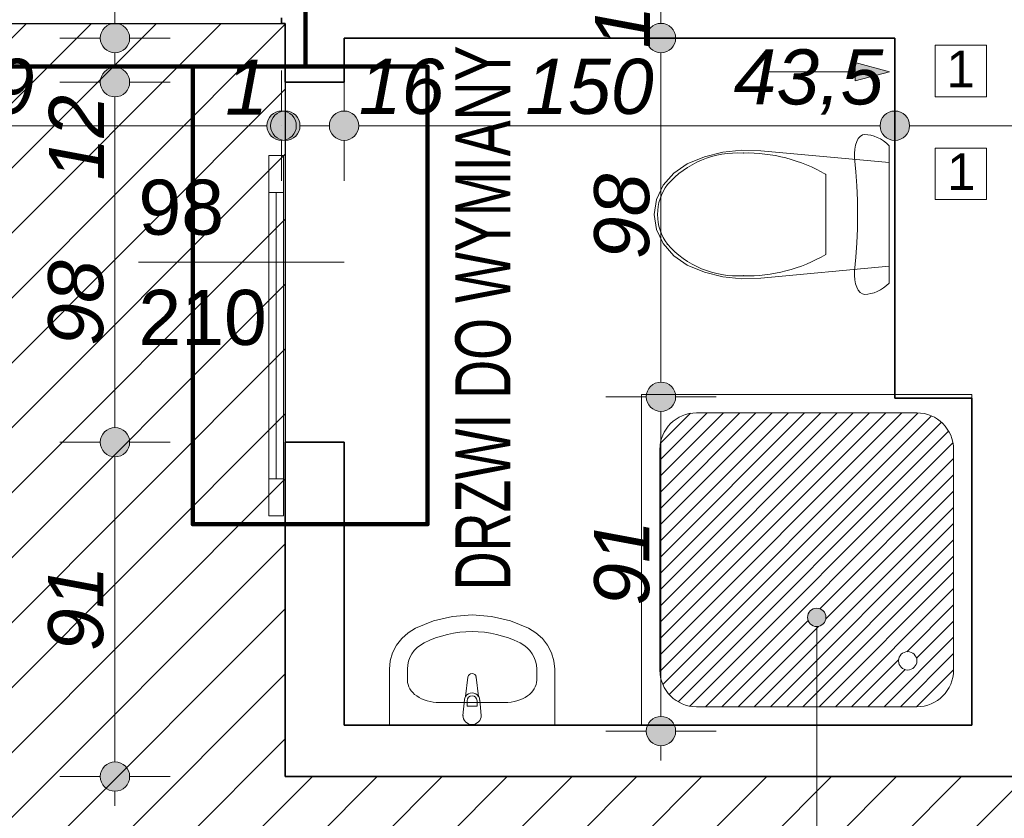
# Model space of a CAD drawing. Header units: millimetres. Extents: x -50073 to 84772, y -78870 to -35317.
# Tile 43 of 125: x 3861 to 6543, y -58824 to -56651. Entities that reach past the tile are written whole.
import ezdxf

# ---------------------------------------------------------------- set-up
doc = ezdxf.new("R2010")
doc.units = ezdxf.units.MM
doc.header["$MEASUREMENT"] = 0
for name, color, linetype, lineweight in [('0_Nr_pióra__3', 7, 'Continuous', 20), ('_podkład_Nr_pióra__1', 7, 'Continuous', 0), ('Drzwi ArchiCAD_Nr_pióra__1', 7, 'Continuous', 0), ('Instalacje - Went_Klim_Nr_pióra__42', 150, 'Continuous', 13), ('Konstrukcja - Ściany zew_Nr_pióra__6', 7, 'Continuous', 35), ('Wnetrze - Sanitariaty_Nr_pióra__22', 8, 'Continuous', 13), ('Wymiarowanie - Ogólne_Nr_pióra__82', 114, 'Continuous', 13), ('Znaczniki drzwi ArchiCADa_Nr_pióra__1', 7, 'Continuous', 0), ('Znaczniki drzwi ArchiCADa_Nr_pióra__7', 7, 'Continuous', 70)]:
    doc.layers.add(name, color=color, linetype=linetype, lineweight=lineweight)
doc.layers.add('_podkład', color=7, linetype='Continuous')
doc.layers.add('Wymiarowanie - Ogólne', color=7, linetype='Continuous')
doc.layers.add('Wnętrze - Umeblowanie_Nr_pióra__234', color=7, linetype='Continuous', lineweight=0, true_color=0x9f9f9f)
doc.styles.add('GENERATED_STYLE_1', font='txt')
doc.styles.add('GENERATED_STYLE_3', font='txt')
doc.styles.add('GENERATED_STYLE_4', font='txt')
doc.dimstyles.new('GENERATED_STYLE__1', dxfattribs={"dimtxt": 150, "dimasz": 152, "dimexe": 0.18, "dimexo": 0, "dimgap": 0.09, "dimtad": 1, "dimlfac": 0.1, "dimzin": 0, "dimdsep": 46, "dimtxsty": 'GENERATED_STYLE_3', "dimblk": 'ARROWHEAD_11', "dimblk1": 'ARROWHEAD_11', "dimblk2": 'ARROWHEAD_11', "dimcen": 0.09, "dimclrd": 114, "dimclre": 114, "dimclrt": 114, "dimazin": 0, "dimtfac": 1, "dimtdec": 4, "dimtmove": 0, "dimatfit": 3, "dimfxl": 1, "dimtolj": 1, "dimtzin": 0, "dimarcsym": 0})
doc.dimstyles.new('GENERATED_STYLE__2', dxfattribs={"dimtxt": 150, "dimasz": 152, "dimexe": 0.18, "dimexo": 0, "dimgap": 0.09, "dimtad": 1, "dimtih": 1, "dimtoh": 1, "dimlfac": 0.1, "dimzin": 0, "dimdsep": 46, "dimtxsty": 'GENERATED_STYLE_3', "dimblk": 'ARROWHEAD_11', "dimblk1": 'ARROWHEAD_11', "dimblk2": 'ARROWHEAD_11', "dimcen": 0.09, "dimclrd": 114, "dimclre": 114, "dimclrt": 114, "dimazin": 0, "dimtfac": 1, "dimtdec": 4, "dimtmove": 0, "dimatfit": 3, "dimfxl": 1, "dimtolj": 1, "dimtzin": 0, "dimarcsym": 0})
doc.dimstyles.new('GENERATED_STYLE__3', dxfattribs={"dimtxt": 150, "dimasz": 152, "dimexe": 0.18, "dimexo": 0, "dimgap": 0.09, "dimtad": 1, "dimlfac": 0.1, "dimzin": 0, "dimdsep": 46, "dimtxsty": 'GENERATED_STYLE_3', "dimblk": 'ARROWHEAD_11', "dimblk1": 'ARROWHEAD_11', "dimblk2": 'ARROWHEAD_11', "dimcen": 0.09, "dimclrd": 114, "dimclre": 114, "dimclrt": 114, "dimazin": 0, "dimtfac": 1, "dimtdec": 4, "dimtmove": 2, "dimatfit": 3, "dimfxl": 1, "dimtolj": 1, "dimtzin": 0, "dimarcsym": 0})

# ---------------------------------------------------------------- blocks, each defined once
blk = doc.blocks.new('*D151')
at = {"layer": 'Wymiarowanie - Ogólne_Nr_pióra__82', "linetype": 'Continuous'}
for points in [[(-2271.8, -37650.7), (-2274.8, -37635.4), (-2283.5, -37622.4), (-2296.5, -37613.7), (-2311.8, -37610.7), (-2327.1, -37613.7), (-2340.1, -37622.4), (-2348.7, -37635.4), (-2351.8, -37650.7), (-2348.7, -37666), (-2340.1, -37679), (-2327.1, -37687.6), (-2311.8, -37690.7), (-2296.5, -37687.6), (-2283.5, -37679), (-2274.8, -37666)], [(-2271.8, -57097.7), (-2274.8, -57082.4), (-2283.5, -57069.4), (-2296.5, -57060.7), (-2311.8, -57057.7), (-2327.1, -57060.7), (-2340.1, -57069.4), (-2348.7, -57082.4), (-2351.8, -57097.7), (-2348.7, -57113), (-2340.1, -57125.9), (-2327.1, -57134.6), (-2311.8, -57137.7), (-2296.5, -57134.6), (-2283.5, -57125.9), (-2274.8, -57113)]]:
    blk.add_hatch(color=256, dxfattribs=at).paths.add_polyline_path(points)
for p, q in [((-2311.8, -37610.7), (-2311.8, -37570.7)), ((-2351.8, -37650.7), (-2461.8, -37650.7)), ((-2161.8, -37650.7), (-2271.8, -37650.7)), ((-2311.8, -57057.7), (-2311.8, -37690.7)), ((-2351.8, -57097.7), (-2461.8, -57097.7)), ((-2161.8, -57097.7), (-2271.8, -57097.7)), ((-2311.8, -57177.7), (-2311.8, -57137.7))]:
    blk.add_line(p, q, dxfattribs=at)
for centre in [(-2311.8, -37650.7), (-2311.8, -57097.7)]:
    blk.add_circle(centre, 40, dxfattribs=at)
at = {"layer": 'Wymiarowanie - Ogólne_Nr_pióra__82', "insert": (-2341.8, -47716.3), "char_height": 150, "attachment_point": 7, "rotation": 90, "style": 'GENERATED_STYLE_3'}
blk.add_mtext('\\A1;{\\fArial|b0|i1|c238|p38;1\xa0944,7}', dxfattribs=at)
blk = doc.blocks.new('ARROWHEAD_11')
at = {"color": 0, "linetype": 'Continuous', "lineweight": 0}
blk.add_line((0, 0), (-1, 0), dxfattribs=at)
at = {"color": 0, "linetype": 'Continuous', "lineweight": 0, "const_width": 0.25, "flags": 128}
blk.add_lwpolyline([(-0.125, 0, 1), (0.125, 0, 1)], format="xyb", close=True, dxfattribs=at)
blk = doc.blocks.new('*D290')
at = {"layer": 'Wymiarowanie - Ogólne_Nr_pióra__82', "linetype": 'Continuous'}
for points in [[(2964.6, -59854.8), (2961.6, -59839.5), (2952.9, -59826.5), (2939.9, -59817.9), (2924.6, -59814.8), (2909.3, -59817.9), (2896.3, -59826.5), (2887.6, -59839.5), (2884.6, -59854.8), (2887.6, -59870.1), (2896.3, -59883.1), (2909.3, -59891.8), (2924.6, -59894.8), (2939.9, -59891.8), (2952.9, -59883.1), (2961.6, -59870.1)], [(4624.6, -59854.8), (4621.6, -59839.5), (4612.9, -59826.5), (4599.9, -59817.9), (4584.6, -59814.8), (4569.3, -59817.9), (4556.3, -59826.5), (4547.7, -59839.5), (4544.6, -59854.8), (4547.7, -59870.1), (4556.3, -59883.1), (4569.3, -59891.8), (4584.6, -59894.8), (4599.9, -59891.8), (4612.9, -59883.1), (4621.6, -59870.1)]]:
    blk.add_hatch(color=256, dxfattribs=at).paths.add_polyline_path(points)
for p, q in [((4584.6, -59814.8), (4584.6, -59704.8)), ((2964.6, -59854.8), (4544.6, -59854.8)), ((4584.6, -60004.8), (4584.6, -59894.8))]:
    blk.add_line(p, q, dxfattribs=at)
blk.add_circle((4584.6, -59854.8), 40, dxfattribs=at)
at = {"layer": 'Wymiarowanie - Ogólne_Nr_pióra__82', "insert": (3583.9, -59824.8), "char_height": 150, "attachment_point": 7, "style": 'GENERATED_STYLE_3'}
blk.add_mtext('\\A1;{\\fArial|b0|i1|c238|p38;166}', dxfattribs=at)
blk = doc.blocks.new('*D291')
at = {"layer": 'Wymiarowanie - Ogólne_Nr_pióra__82', "linetype": 'Continuous'}
for points in [[(4624.6, -59854.8), (4621.6, -59839.5), (4612.9, -59826.5), (4599.9, -59817.9), (4584.6, -59814.8), (4569.3, -59817.9), (4556.3, -59826.5), (4547.7, -59839.5), (4544.6, -59854.8), (4547.7, -59870.1), (4556.3, -59883.1), (4569.3, -59891.8), (4584.6, -59894.8), (4599.9, -59891.8), (4612.9, -59883.1), (4621.6, -59870.1)], [(8465.6, -59854.8), (8462.6, -59839.5), (8453.9, -59826.5), (8440.9, -59817.9), (8425.6, -59814.8), (8410.3, -59817.9), (8397.3, -59826.5), (8388.7, -59839.5), (8385.6, -59854.8), (8388.7, -59870.1), (8397.3, -59883.1), (8410.3, -59891.8), (8425.6, -59894.8), (8440.9, -59891.8), (8453.9, -59883.1), (8462.6, -59870.1)]]:
    blk.add_hatch(color=256, dxfattribs=at).paths.add_polyline_path(points)
for p, q in [((8425.6, -59814.8), (8425.6, -59704.8)), ((4624.6, -59854.8), (8385.6, -59854.8)), ((8425.6, -60004.8), (8425.6, -59894.8))]:
    blk.add_line(p, q, dxfattribs=at)
blk.add_circle((8425.6, -59854.8), 40, dxfattribs=at)
at = {"layer": 'Wymiarowanie - Ogólne_Nr_pióra__82', "insert": (6334.4, -59824.8), "char_height": 150, "attachment_point": 7, "style": 'GENERATED_STYLE_3'}
blk.add_mtext('\\A1;{\\fArial|b0|i1|c238|p38;384}', dxfattribs=at)
blk = doc.blocks.new('*D418')
at = {"layer": 'Wymiarowanie - Ogólne_Nr_pióra__82', "linetype": 'Continuous'}
for points in [[(3024.6, -56939.2), (3021.6, -56923.9), (3012.9, -56910.9), (2999.9, -56902.2), (2984.6, -56899.2), (2969.3, -56902.2), (2956.3, -56910.9), (2947.6, -56923.9), (2944.6, -56939.2), (2947.6, -56954.5), (2956.3, -56967.5), (2969.3, -56976.1), (2984.6, -56979.2), (2999.9, -56976.1), (3012.9, -56967.5), (3021.6, -56954.5)], [(4614.6, -56939.2), (4611.6, -56923.9), (4602.9, -56910.9), (4589.9, -56902.2), (4574.6, -56899.2), (4559.3, -56902.2), (4546.3, -56910.9), (4537.6, -56923.9), (4534.6, -56939.2), (4537.6, -56954.5), (4546.3, -56967.5), (4559.3, -56976.1), (4574.6, -56979.2), (4589.9, -56976.1), (4602.9, -56967.5), (4611.6, -56954.5)], [(4624.6, -56939.2), (4621.6, -56923.9), (4612.9, -56910.9), (4599.9, -56902.2), (4584.6, -56899.2), (4569.3, -56902.2), (4556.3, -56910.9), (4547.7, -56923.9), (4544.6, -56939.2), (4547.7, -56954.5), (4556.3, -56967.5), (4569.3, -56976.1), (4584.6, -56979.2), (4599.9, -56976.1), (4612.9, -56967.5), (4621.6, -56954.5)]]:
    blk.add_hatch(color=256, dxfattribs=at).paths.add_polyline_path(points)
for p, q in [((4574.6, -56899.2), (4574.6, -56789.2)), ((3024.6, -56939.2), (4534.6, -56939.2)), ((4574.6, -57089.2), (4574.6, -56979.2))]:
    blk.add_line(p, q, dxfattribs=at)
blk.add_circle((4574.6, -56939.2), 40, dxfattribs=at)
at = {"layer": 'Wymiarowanie - Ogólne_Nr_pióra__82', "char_height": 150, "attachment_point": 7, "style": 'GENERATED_STYLE_3'}
for s, insert in [('\\A1;{\\fArial|b0|i1|c238|p38;159}', (3551.9, -56909.2)), ('\\A1;{\\fArial|b0|i1|c238|p38;1}', (4420.8, -56909.2))]:
    blk.add_mtext(s, dxfattribs=dict(at, insert=insert))
blk = doc.blocks.new('*D419')
at = {"layer": 'Wymiarowanie - Ogólne_Nr_pióra__82', "linetype": 'Continuous'}
for points in [[(4614.6, -56939.2), (4611.6, -56923.9), (4602.9, -56910.9), (4589.9, -56902.2), (4574.6, -56899.2), (4559.3, -56902.2), (4546.3, -56910.9), (4537.6, -56923.9), (4534.6, -56939.2), (4537.6, -56954.5), (4546.3, -56967.5), (4559.3, -56976.1), (4574.6, -56979.2), (4589.9, -56976.1), (4602.9, -56967.5), (4611.6, -56954.5)], [(4624.6, -56939.2), (4621.6, -56923.9), (4612.9, -56910.9), (4599.9, -56902.2), (4584.6, -56899.2), (4569.3, -56902.2), (4556.3, -56910.9), (4547.7, -56923.9), (4544.6, -56939.2), (4547.7, -56954.5), (4556.3, -56967.5), (4569.3, -56976.1), (4584.6, -56979.2), (4599.9, -56976.1), (4612.9, -56967.5), (4621.6, -56954.5)]]:
    blk.add_hatch(color=256, dxfattribs=at).paths.add_polyline_path(points)
for p, q in [((4574.6, -56899.2), (4574.6, -56789.2)), ((4584.6, -56899.2), (4584.6, -56789.2)), ((4574.6, -56939.2), (4574.6, -56939.2)), ((4574.6, -57089.2), (4574.6, -56979.2)), ((4584.6, -57089.2), (4584.6, -56979.2))]:
    blk.add_line(p, q, dxfattribs=at)
for centre in [(4574.6, -56939.2), (4584.6, -56939.2)]:
    blk.add_circle(centre, 40, dxfattribs=at)
blk = doc.blocks.new('*D420')
at = {"layer": 'Wymiarowanie - Ogólne_Nr_pióra__82', "linetype": 'Continuous'}
for points in [[(4614.6, -56939.2), (4611.6, -56923.9), (4602.9, -56910.9), (4589.9, -56902.2), (4574.6, -56899.2), (4559.3, -56902.2), (4546.3, -56910.9), (4537.6, -56923.9), (4534.6, -56939.2), (4537.6, -56954.5), (4546.3, -56967.5), (4559.3, -56976.1), (4574.6, -56979.2), (4589.9, -56976.1), (4602.9, -56967.5), (4611.6, -56954.5)], [(4624.6, -56939.2), (4621.6, -56923.9), (4612.9, -56910.9), (4599.9, -56902.2), (4584.6, -56899.2), (4569.3, -56902.2), (4556.3, -56910.9), (4547.7, -56923.9), (4544.6, -56939.2), (4547.7, -56954.5), (4556.3, -56967.5), (4569.3, -56976.1), (4584.6, -56979.2), (4599.9, -56976.1), (4612.9, -56967.5), (4621.6, -56954.5)], [(4784.6, -56939.2), (4781.6, -56923.9), (4772.9, -56910.9), (4759.9, -56902.2), (4744.6, -56899.2), (4729.3, -56902.2), (4716.3, -56910.9), (4707.7, -56923.9), (4704.6, -56939.2), (4707.7, -56954.5), (4716.3, -56967.5), (4729.3, -56976.1), (4744.6, -56979.2), (4759.9, -56976.1), (4772.9, -56967.5), (4781.6, -56954.5)]]:
    blk.add_hatch(color=256, dxfattribs=at).paths.add_polyline_path(points)
for p, q in [((4744.6, -56899.2), (4744.6, -56789.2)), ((4624.6, -56939.2), (4704.6, -56939.2)), ((4744.6, -57089.2), (4744.6, -56979.2))]:
    blk.add_line(p, q, dxfattribs=at)
blk.add_circle((4744.6, -56939.2), 40, dxfattribs=at)
blk = doc.blocks.new('*D421')
at = {"layer": 'Wymiarowanie - Ogólne_Nr_pióra__82', "linetype": 'Continuous'}
for points in [[(4784.6, -56939.2), (4781.6, -56923.9), (4772.9, -56910.9), (4759.9, -56902.2), (4744.6, -56899.2), (4729.3, -56902.2), (4716.3, -56910.9), (4707.7, -56923.9), (4704.6, -56939.2), (4707.7, -56954.5), (4716.3, -56967.5), (4729.3, -56976.1), (4744.6, -56979.2), (4759.9, -56976.1), (4772.9, -56967.5), (4781.6, -56954.5)], [(6284.6, -56939.2), (6281.6, -56923.9), (6272.9, -56910.9), (6259.9, -56902.2), (6244.6, -56899.2), (6229.3, -56902.2), (6216.3, -56910.9), (6207.6, -56923.9), (6204.6, -56939.2), (6207.6, -56954.5), (6216.3, -56967.5), (6229.3, -56976.1), (6244.6, -56979.2), (6259.9, -56976.1), (6272.9, -56967.5), (6281.6, -56954.5)]]:
    blk.add_hatch(color=256, dxfattribs=at).paths.add_polyline_path(points)
for p, q in [((6244.6, -56899.2), (6244.6, -56789.2)), ((4784.6, -56939.2), (6204.6, -56939.2)), ((6244.6, -57089.2), (6244.6, -56979.2))]:
    blk.add_line(p, q, dxfattribs=at)
blk.add_circle((6244.6, -56939.2), 40, dxfattribs=at)
at = {"layer": 'Wymiarowanie - Ogólne_Nr_pióra__82', "char_height": 150, "attachment_point": 7, "style": 'GENERATED_STYLE_3'}
for s, insert in [('\\A1;{\\fArial|b0|i1|c238|p38;16}', (4784.6, -56909.2)), ('\\A1;{\\fArial|b0|i1|c238|p38;150}', (5238.2, -56909.2)), ('\\A1;{\\fArial|b0|i1|c238|p38;43,5}', (5805.5, -56909.2))]:
    blk.add_mtext(s, dxfattribs=dict(at, insert=insert))
blk = doc.blocks.new('*D422')
at = {"layer": 'Wymiarowanie - Ogólne_Nr_pióra__82', "linetype": 'Continuous'}
for points in [[(6284.6, -56939.2), (6281.6, -56923.9), (6272.9, -56910.9), (6259.9, -56902.2), (6244.6, -56899.2), (6229.3, -56902.2), (6216.3, -56910.9), (6207.6, -56923.9), (6204.6, -56939.2), (6207.6, -56954.5), (6216.3, -56967.5), (6229.3, -56976.1), (6244.6, -56979.2), (6259.9, -56976.1), (6272.9, -56967.5), (6281.6, -56954.5)], [(6719.6, -56939.2), (6716.6, -56923.9), (6707.9, -56910.9), (6694.9, -56902.2), (6679.6, -56899.2), (6664.3, -56902.2), (6651.3, -56910.9), (6642.6, -56923.9), (6639.6, -56939.2), (6642.6, -56954.5), (6651.3, -56967.5), (6664.3, -56976.1), (6679.6, -56979.2), (6694.9, -56976.1), (6707.9, -56967.5), (6716.6, -56954.5)]]:
    blk.add_hatch(color=256, dxfattribs=at).paths.add_polyline_path(points)
for p, q in [((6679.6, -56899.2), (6679.6, -56789.2)), ((6284.6, -56939.2), (6639.6, -56939.2)), ((6679.6, -57089.2), (6679.6, -56979.2))]:
    blk.add_line(p, q, dxfattribs=at)
blk.add_circle((6679.6, -56939.2), 40, dxfattribs=at)
blk = doc.blocks.new('*D497')
at = {"layer": 'Wymiarowanie - Ogólne_Nr_pióra__82', "linetype": 'Continuous'}
for points in [[(4160.7, -57800.7), (4157.6, -57785.4), (4148.9, -57772.4), (4136, -57763.7), (4120.7, -57760.7), (4105.4, -57763.7), (4092.4, -57772.4), (4083.7, -57785.4), (4080.7, -57800.7), (4083.7, -57816), (4092.4, -57829), (4105.4, -57837.6), (4120.7, -57840.7), (4136, -57837.6), (4148.9, -57829), (4157.6, -57816)], [(4160.7, -58710.7), (4157.6, -58695.4), (4148.9, -58682.4), (4136, -58673.7), (4120.7, -58670.7), (4105.4, -58673.7), (4092.4, -58682.4), (4083.7, -58695.4), (4080.7, -58710.7), (4083.7, -58726), (4092.4, -58739), (4105.4, -58747.6), (4120.7, -58750.7), (4136, -58747.6), (4148.9, -58739), (4157.6, -58726)]]:
    blk.add_hatch(color=256, dxfattribs=at).paths.add_polyline_path(points)
for p, q in [((4080.7, -57800.7), (3970.7, -57800.7)), ((4270.7, -57800.7), (4160.7, -57800.7)), ((4120.7, -58670.7), (4120.7, -57840.7)), ((4080.7, -58710.7), (3970.7, -58710.7)), ((4270.7, -58710.7), (4160.7, -58710.7)), ((4120.7, -58790.7), (4120.7, -58750.7))]:
    blk.add_line(p, q, dxfattribs=at)
for centre in [(4120.7, -57800.7), (4120.7, -58710.7)]:
    blk.add_circle(centre, 40, dxfattribs=at)
at = {"layer": 'Wymiarowanie - Ogólne_Nr_pióra__82', "insert": (4090.7, -58369.5), "char_height": 150, "attachment_point": 7, "rotation": 90, "style": 'GENERATED_STYLE_3'}
blk.add_mtext('\\A1;{\\fArial|b0|i1|c238|p38;91}', dxfattribs=at)
blk = doc.blocks.new('*D498')
at = {"layer": 'Wymiarowanie - Ogólne_Nr_pióra__82', "linetype": 'Continuous'}
for points in [[(4160.7, -56820.7), (4157.6, -56805.4), (4148.9, -56792.4), (4136, -56783.7), (4120.7, -56780.7), (4105.4, -56783.7), (4092.4, -56792.4), (4083.7, -56805.4), (4080.7, -56820.7), (4083.7, -56836), (4092.4, -56849), (4105.4, -56857.6), (4120.7, -56860.7), (4136, -56857.6), (4148.9, -56849), (4157.6, -56836)], [(4160.7, -57800.7), (4157.6, -57785.4), (4148.9, -57772.4), (4136, -57763.7), (4120.7, -57760.7), (4105.4, -57763.7), (4092.4, -57772.4), (4083.7, -57785.4), (4080.7, -57800.7), (4083.7, -57816), (4092.4, -57829), (4105.4, -57837.6), (4120.7, -57840.7), (4136, -57837.6), (4148.9, -57829), (4157.6, -57816)]]:
    blk.add_hatch(color=256, dxfattribs=at).paths.add_polyline_path(points)
for p, q in [((4080.7, -56820.7), (3970.7, -56820.7)), ((4270.7, -56820.7), (4160.7, -56820.7)), ((4120.7, -57760.7), (4120.7, -56860.7)), ((4080.7, -57800.7), (3970.7, -57800.7)), ((4270.7, -57800.7), (4160.7, -57800.7))]:
    blk.add_line(p, q, dxfattribs=at)
for centre in [(4120.7, -56820.7), (4120.7, -57800.7)]:
    blk.add_circle(centre, 40, dxfattribs=at)
at = {"layer": 'Wymiarowanie - Ogólne_Nr_pióra__82', "char_height": 150, "attachment_point": 7, "rotation": 90, "style": 'GENERATED_STYLE_3'}
for s, insert in [('\\A1;{\\fArial|b0|i1|c238|p38;12}', (4090.7, -57088.3)), ('\\A1;{\\fArial|b0|i1|c238|p38;98}', (4090.7, -57538.3))]:
    blk.add_mtext(s, dxfattribs=dict(at, insert=insert))
blk = doc.blocks.new('*D499')
at = {"layer": 'Wymiarowanie - Ogólne_Nr_pióra__82', "linetype": 'Continuous'}
for points in [[(4160.7, -56700.6), (4157.6, -56685.3), (4148.9, -56672.4), (4136, -56663.7), (4120.7, -56660.6), (4105.4, -56663.7), (4092.4, -56672.4), (4083.7, -56685.3), (4080.7, -56700.6), (4083.7, -56715.9), (4092.4, -56728.9), (4105.4, -56737.6), (4120.7, -56740.6), (4136, -56737.6), (4148.9, -56728.9), (4157.6, -56715.9)], [(4160.7, -56820.7), (4157.6, -56805.4), (4148.9, -56792.4), (4136, -56783.7), (4120.7, -56780.7), (4105.4, -56783.7), (4092.4, -56792.4), (4083.7, -56805.4), (4080.7, -56820.7), (4083.7, -56836), (4092.4, -56849), (4105.4, -56857.6), (4120.7, -56860.7), (4136, -56857.6), (4148.9, -56849), (4157.6, -56836)]]:
    blk.add_hatch(color=256, dxfattribs=at).paths.add_polyline_path(points)
for p, q in [((4120.7, -56660.6), (4120.7, -56620.6)), ((4080.7, -56700.6), (3970.7, -56700.6)), ((4270.7, -56700.6), (4160.7, -56700.6)), ((4120.7, -56780.7), (4120.7, -56740.6)), ((4080.7, -56820.7), (3970.7, -56820.7)), ((4270.7, -56820.7), (4160.7, -56820.7))]:
    blk.add_line(p, q, dxfattribs=at)
for centre in [(4120.7, -56700.6), (4120.7, -56820.7)]:
    blk.add_circle(centre, 40, dxfattribs=at)
blk = doc.blocks.new('*D521')
at = {"layer": 'Wymiarowanie - Ogólne_Nr_pióra__82', "linetype": 'Continuous'}
for points in [[(5647.7, -57676.9), (5644.7, -57661.6), (5636, -57648.6), (5623, -57640), (5607.7, -57636.9), (5592.4, -57640), (5579.4, -57648.6), (5570.8, -57661.6), (5567.7, -57676.9), (5570.8, -57692.2), (5579.4, -57705.2), (5592.4, -57713.9), (5607.7, -57716.9), (5623, -57713.9), (5636, -57705.2), (5644.7, -57692.2)], [(5647.7, -58586.9), (5644.7, -58571.6), (5636, -58558.6), (5623, -58550), (5607.7, -58546.9), (5592.4, -58550), (5579.4, -58558.6), (5570.8, -58571.6), (5567.7, -58586.9), (5570.8, -58602.2), (5579.4, -58615.2), (5592.4, -58623.9), (5607.7, -58626.9), (5623, -58623.9), (5636, -58615.2), (5644.7, -58602.2)]]:
    blk.add_hatch(color=256, dxfattribs=at).paths.add_polyline_path(points)
for p, q in [((5567.7, -57676.9), (5457.7, -57676.9)), ((5757.7, -57676.9), (5647.7, -57676.9)), ((5607.7, -58546.9), (5607.7, -57716.9)), ((5567.7, -58586.9), (5457.7, -58586.9)), ((5757.7, -58586.9), (5647.7, -58586.9)), ((5607.7, -58666.9), (5607.7, -58626.9))]:
    blk.add_line(p, q, dxfattribs=at)
for centre in [(5607.7, -57676.9), (5607.7, -58586.9)]:
    blk.add_circle(centre, 40, dxfattribs=at)
at = {"layer": 'Wymiarowanie - Ogólne_Nr_pióra__82', "insert": (5577.7, -58245.8), "char_height": 150, "attachment_point": 7, "rotation": 90, "style": 'GENERATED_STYLE_3'}
blk.add_mtext('\\A1;{\\fArial|b0|i1|c238|p38;91}', dxfattribs=at)
blk = doc.blocks.new('*D522')
at = {"layer": 'Wymiarowanie - Ogólne_Nr_pióra__82', "linetype": 'Continuous'}
for points in [[(5647.7, -56700.6), (5644.7, -56685.3), (5636, -56672.4), (5623, -56663.7), (5607.7, -56660.6), (5592.4, -56663.7), (5579.4, -56672.4), (5570.8, -56685.3), (5567.7, -56700.6), (5570.8, -56715.9), (5579.4, -56728.9), (5592.4, -56737.6), (5607.7, -56740.6), (5623, -56737.6), (5636, -56728.9), (5644.7, -56715.9)], [(5647.7, -57676.9), (5644.7, -57661.6), (5636, -57648.6), (5623, -57640), (5607.7, -57636.9), (5592.4, -57640), (5579.4, -57648.6), (5570.8, -57661.6), (5567.7, -57676.9), (5570.8, -57692.2), (5579.4, -57705.2), (5592.4, -57713.9), (5607.7, -57716.9), (5623, -57713.9), (5636, -57705.2), (5644.7, -57692.2)]]:
    blk.add_hatch(color=256, dxfattribs=at).paths.add_polyline_path(points)
for p, q in [((5567.7, -56700.6), (5457.7, -56700.6)), ((5757.7, -56700.6), (5647.7, -56700.6)), ((5607.7, -57636.9), (5607.7, -56740.6)), ((5567.7, -57676.9), (5457.7, -57676.9)), ((5757.7, -57676.9), (5647.7, -57676.9))]:
    blk.add_line(p, q, dxfattribs=at)
for centre in [(5607.7, -56700.6), (5607.7, -57676.9)]:
    blk.add_circle(centre, 40, dxfattribs=at)
at = {"layer": 'Wymiarowanie - Ogólne_Nr_pióra__82', "char_height": 150, "attachment_point": 7, "rotation": 90, "style": 'GENERATED_STYLE_3'}
for s, insert in [('\\A1;{\\fArial|b0|i1|c238|p38;17}', (5577.7, -56729)), ('\\A1;{\\fArial|b0|i1|c238|p38;98}', (5577.7, -57302.6))]:
    blk.add_mtext(s, dxfattribs=dict(at, insert=insert))
blk = doc.blocks.new('*D523')
at = {"layer": 'Wymiarowanie - Ogólne_Nr_pióra__82', "linetype": 'Continuous'}
for points in [[(5647.7, -56530.6), (5644.7, -56515.3), (5636, -56502.4), (5623, -56493.7), (5607.7, -56490.6), (5592.4, -56493.7), (5579.4, -56502.4), (5570.8, -56515.3), (5567.7, -56530.6), (5570.8, -56545.9), (5579.4, -56558.9), (5592.4, -56567.6), (5607.7, -56570.6), (5623, -56567.6), (5636, -56558.9), (5644.7, -56545.9)], [(5647.7, -56700.6), (5644.7, -56685.3), (5636, -56672.4), (5623, -56663.7), (5607.7, -56660.6), (5592.4, -56663.7), (5579.4, -56672.4), (5570.8, -56685.3), (5567.7, -56700.6), (5570.8, -56715.9), (5579.4, -56728.9), (5592.4, -56737.6), (5607.7, -56740.6), (5623, -56737.6), (5636, -56728.9), (5644.7, -56715.9)]]:
    blk.add_hatch(color=256, dxfattribs=at).paths.add_polyline_path(points)
for p, q in [((5607.7, -56490.6), (5607.7, -56450.6)), ((5567.7, -56530.6), (5457.7, -56530.6)), ((5757.7, -56530.6), (5647.7, -56530.6)), ((5607.7, -56660.6), (5607.7, -56570.6)), ((5567.7, -56700.6), (5457.7, -56700.6)), ((5757.7, -56700.6), (5647.7, -56700.6))]:
    blk.add_line(p, q, dxfattribs=at)
for centre in [(5607.7, -56530.6), (5607.7, -56700.6)]:
    blk.add_circle(centre, 40, dxfattribs=at)

msp = doc.modelspace()

# ---------------------------------------------------------------- hatches: boundary and pattern name
h = msp.add_hatch()
h.set_pattern_fill('ANSI31', color=6, scale=1000)
h.set_pattern_definition([(45, (-50072.86, -74020.64), (-88.38835, 88.38835), [])])
h.paths.add_polyline_path([(2644.596, -62100.641), (7974.596, -62100.641), (7974.596, -64220.641), (9744.596, -64270.641), (21114.596, -64270.641), (21114.596, -74020.641), (27274.596, -74020.641), (27274.596, -71940.641), (25294.596, -71940.641), (24264.596, -71000.641), (24264.596, -63210.678), (23794.596, -63210.678), (23794.596, -61870.678), (26194.596, -61870.678), (26194.596, -56680.641), (24594.623, -56680.641), (24594.623, -58720.641), (22604.596, -58720.641), (22604.596, -56680.641), (19225.623, -56680.641), (19225.623, -58710.678), (17495.623, -58710.678), (11774.623, -58710.678), (11774.623, -56680.641), (8425.623, -56655.641), (8425.623, -58710.678), (4584.623, -58710.678), (4584.623, -56660.641), (2644.596, -56660.641)])
h.paths.add_polyline_path([(15447.036, -61501.268), (13419.007, -61501.268), (13419.007, -61271.05), (15447.036, -61271.05)], flags=24)
h = msp.add_hatch()
h.set_pattern_fill('ANSI31', color=5, scale=250)
h.set_pattern_definition([(45, (5604.596, -69870.678), (-22.097087, 22.097087), [])])
h.paths.add_polyline_path([(25564.596, -62180.678, -0.41421356), (25664.596, -62080.678), (26264.596, -62080.678, -0.41421356), (26364.596, -62180.678), (26364.596, -62780.678, -0.41421356), (26264.596, -62880.678), (25664.596, -62880.678, -0.41421356), (25564.596, -62780.678)])
h.paths.add_polyline_path([(26214.596, -62205.678, 1), (26264.596, -62205.678, 1)], flags=16)
h.paths.add_polyline_path([(27054.596, -56830.641, -0.41421356), (27154.596, -56730.641), (27754.596, -56730.641, -0.41421356), (27854.596, -56830.641), (27854.596, -57430.641, -0.41421356), (27754.596, -57530.641), (27154.596, -57530.641, -0.41421356), (27054.596, -57430.641)])
h.paths.add_polyline_path([(27704.596, -56855.641, 1), (27754.596, -56855.641, 1)], flags=16)
h.paths.add_polyline_path([(23594.623, -57810.641, -0.41421356), (23694.623, -57710.641), (24294.623, -57710.641, -0.41421356), (24394.623, -57810.641), (24394.623, -58410.641, -0.41421356), (24294.623, -58510.641), (23694.623, -58510.641, -0.41421356), (23594.623, -58410.641)])
h.paths.add_polyline_path([(24244.623, -58385.641, 1), (24294.623, -58385.641, 1)], flags=16)
h.paths.add_polyline_path([(17350.623, -58410.678), (17350.623, -57810.678, -0.41421356), (17450.623, -57710.678), (18050.623, -57710.678, -0.41421356), (18150.623, -57810.678), (18150.623, -58410.678, -0.41421356), (18050.623, -58510.678), (17610.673, -58510.678), (17610.673, -58302.351, 2.41421356), (17585.673, -58277.351, 0.41421356), (17610.673, -58302.351), (17610.673, -58510.678), (17450.623, -58510.678, -0.41421356)])
h.paths.add_polyline_path([(17450.623, -58385.678, 1), (17500.623, -58385.678, 1)], flags=16)
h.paths.add_polyline_path([(13845.623, -57820.678), (13845.623, -58420.678, 0.40815319), (13943.549, -58520.656), (13943.549, -58395.678), (13943.549, -58257.419, -2.41421356), (13968.549, -58232.419, -0.41421356), (13943.549, -58257.419), (13943.549, -58395.678), (13943.549, -58520.656, 0.00518396), (13945.623, -58520.678), (14545.623, -58520.678, 0.41421356), (14645.623, -58420.678), (14645.623, -57820.678, 0.41421356), (14545.623, -57720.678), (13945.623, -57720.678, 0.41421356)])
h.paths.add_polyline_path([(13945.623, -58395.678, 1), (13995.623, -58395.678, 1)], flags=16)
h.paths.add_polyline_path([(12785.623, -58400.678), (12785.623, -57800.678, -0.41421356), (12885.623, -57700.678), (13485.623, -57700.678, -0.41421356), (13585.623, -57800.678), (13585.623, -58400.678, -0.41421356), (13485.623, -58500.678), (13251.864, -58500.678), (13251.864, -58279.885, 2.41421356), (13226.864, -58254.885, 0.41421356), (13251.864, -58279.885), (13251.864, -58500.678), (12885.623, -58500.678, -0.41421356)])
h.paths.add_polyline_path([(13435.623, -58375.678, 1), (13485.623, -58375.678, 1)], flags=16)
h.paths.add_polyline_path([(6669.596, -58410.678), (6669.596, -57810.678, -0.41421356), (6769.596, -57710.678), (7369.596, -57710.678, -0.41421356), (7469.596, -57810.678), (7469.596, -58410.678, -0.41421356), (7369.596, -58510.678), (6769.596, -58510.678, -0.08881129), (6734.902, -58504.466), (6734.902, -58234.953, 2.41421356), (6709.902, -58209.953, 0.41421356), (6734.902, -58234.953), (6734.902, -58504.466, -0.31385648)])
h.paths.add_polyline_path([(6769.596, -58385.678, 1), (6819.596, -58385.678, 1)], flags=16)
h.paths.add_polyline_path([(24464.596, -69770.678), (24464.596, -69170.678, -0.41421356), (24564.596, -69070.678), (25164.596, -69070.678, -0.41421356), (25264.596, -69170.678), (25264.596, -69770.678, -0.41421356), (25164.596, -69870.678), (24564.596, -69870.678, -0.24955295), (24481.645, -69826.527), (24641.759, -69826.527, 2.41421356), (24666.759, -69801.527, 0.41421356), (24641.759, -69826.527), (24481.645, -69826.527, -0.14923451)])
h.paths.add_polyline_path([(24564.596, -69195.678, 1), (24614.596, -69195.678, 1)], flags=16)
h.paths.add_polyline_path([(5604.596, -57820.678), (5604.596, -58420.678, 0.41421356), (5704.596, -58520.678), (6031.963, -58520.678), (6031.963, -58302.351, -2.41421356), (6056.963, -58277.351, -0.41421356), (6031.963, -58302.351), (6031.963, -58520.678), (6304.596, -58520.678, 0.41421356), (6404.596, -58420.678), (6404.596, -57820.678, 0.41421356), (6304.596, -57720.678), (5704.596, -57720.678, 0.41421356)])
h.paths.add_polyline_path([(6254.596, -58395.678, 1), (6304.596, -58395.678, 1)], flags=16)
h.paths.add_polyline_path([(23871.254, -57979.071), (23871.254, -58256.97), (23643.082, -58256.97), (23643.082, -57979.071)], flags=24)
h.paths.add_polyline_path([(7095.024, -57966.098), (7095.024, -58262.005), (6866.852, -58262.005), (6866.852, -57966.098)], flags=24)
h.paths.add_polyline_path([(25506.814, -69309.87), (25092.524, -69309.87), (25092.524, -69081.699), (25506.814, -69081.699)], flags=9)
h.paths.add_polyline_path([(25638.09, -62879.269), (25242.524, -62879.269), (25242.524, -62651.097), (25638.09, -62651.097)], flags=9)
h.paths.add_polyline_path([(25022.483, -69783.476), (25022.483, -70179.043), (24794.311, -70179.043), (24794.311, -69783.476)], flags=9)
h.paths.add_polyline_path([(27301.714, -56946.363), (26906.353, -56946.363), (26906.353, -56718.089), (27301.714, -56718.089)], flags=9)
h.paths.add_polyline_path([(13266.179, -57954.077), (13266.179, -58249.984), (13038.007, -58249.984), (13038.007, -57954.077)], flags=9)
h.paths.add_polyline_path([(25865.437, -61877.575), (25865.437, -62175.836), (25637.265, -62175.836), (25637.265, -61877.575)], flags=9)
h.paths.add_polyline_path([(14702.816, -57987.839), (14702.816, -58282.007), (14474.541, -58282.007), (14474.541, -57987.839)], flags=9)
h.paths.add_polyline_path([(26389.895, -62879.269), (26109.438, -62879.269), (26109.438, -62651.097), (26389.895, -62651.097)], flags=9)
h.paths.add_polyline_path([(27448.011, -56706.263), (27448.011, -56985.799), (27219.839, -56985.799), (27219.839, -56706.263)], flags=9)
h.paths.add_polyline_path([(5614.922, -58005.357), (5614.922, -58283.257), (5386.75, -58283.257), (5386.75, -58005.357)], flags=9)
at = {"layer": '_podkład', "linetype": 'Continuous', "lineweight": 0, "true_color": 0x000000}
msp.add_hatch(color=18, dxfattribs=at).paths.add_polyline_path([(6056.963, -58277.351), (6055.06, -58267.784), (6049.641, -58259.673), (6041.53, -58254.254), (6031.963, -58252.351), (6022.396, -58254.254), (6014.285, -58259.673), (6008.866, -58267.784), (6006.963, -58277.351), (6008.866, -58286.918), (6014.285, -58295.029), (6022.396, -58300.448), (6031.963, -58302.351), (6041.53, -58300.448), (6049.641, -58295.029), (6055.06, -58286.918)])
at = {"layer": 'Instalacje - Went_Klim_Nr_pióra__42', "linetype": 'Continuous'}
msp.add_hatch(color=256, dxfattribs=at).paths.add_polyline_path([(6229.854, -56792.217), (6136.552, -56767.217), (6136.552, -56817.217)])

# ---------------------------------------------------------------- linework, layer by layer
at = {"color": 10, "lineweight": 106}
for points in [[(2840.715, -56778.449), (4639.648, -56778.449), (4639.648, -55490.07), (2840.715, -55490.07)], [(4332.309, -56778.449), (4972.063, -56778.449), (4972.063, -58024.171), (4332.309, -58024.171)]]:
    msp.add_lwpolyline(points, close=True, dxfattribs=at)
at = {"color": 6}
msp.add_lwpolyline([(9744.596, -64270.641), (7974.596, -64220.641), (7974.596, -62100.641), (2644.596, -62100.641), (2644.596, -56660.641), (4584.623, -56660.641), (4584.623, -58710.678), (8425.623, -58710.678), (8425.623, -56655.641), (11774.623, -56680.641), (11774.623, -58710.678), (17495.623, -58710.678), (19225.623, -58710.678), (19225.623, -56680.641), (22604.596, -56680.641)], dxfattribs=at)
msp.add_lwpolyline([(9744.596, -64270.641), (7974.596, -64220.641), (7974.596, -62100.641), (2644.596, -62100.641), (2644.596, -56660.641), (4584.623, -56660.641), (4584.623, -58710.678), (8425.623, -58710.678), (8425.623, -56655.641), (11774.623, -56680.641), (11774.623, -58710.678), (17495.623, -58710.678), (19225.623, -58710.678), (19225.623, -56680.641), (22604.596, -56680.641)], dxfattribs=at)
at = {"layer": '_podkład_Nr_pióra__1', "linetype": 'Continuous'}
msp.add_line((6031.963, -58986.825), (6031.963, -58302.351), dxfattribs=at)
msp.add_circle((6031.963, -58277.351), 25, dxfattribs=at)
at = {"layer": 'Drzwi ArchiCAD_Nr_pióra__1', "linetype": 'Continuous'}
for p, q in [((4539.623, -57020.678), (4539.623, -57120.678)), ((4579.623, -57020.678), (4539.623, -57020.678)), ((4579.623, -57120.678), (4579.623, -57020.678)), ((4539.623, -57120.678), (4539.623, -57900.678)), ((4559.623, -57120.678), (4539.623, -57120.678)), ((4539.623, -57120.678), (4579.623, -57120.678)), ((4559.623, -57900.678), (4559.623, -57120.678)), ((4559.623, -57120.678), (4559.623, -57900.678)), ((4579.623, -57120.678), (4559.623, -57120.678)), ((4559.623, -57120.678), (4559.623, -57900.678)), ((4579.623, -57900.678), (4579.623, -57120.678)), ((4539.623, -57900.678), (4559.623, -57900.678)), ((4579.623, -57900.678), (4539.623, -57900.678)), ((4539.623, -57900.678), (4539.623, -58000.678)), ((4559.623, -57900.678), (4579.623, -57900.678)), ((4579.623, -58000.678), (4579.623, -57900.678)), ((4539.623, -58000.678), (4579.623, -58000.678))]:
    msp.add_line(p, q, dxfattribs=at)
at = {"layer": 'Instalacje - Went_Klim_Nr_pióra__42', "linetype": 'Continuous'}
for p, q in [((6354.596, -56720.254), (6494.596, -56720.254)), ((6354.596, -56860.254), (6354.596, -56720.254)), ((6494.596, -56720.254), (6494.596, -56860.254)), ((6229.854, -56792.217), (6136.552, -56767.217)), ((6136.552, -56817.217), (6136.552, -56767.217)), ((5902.161, -56792.217), (6136.552, -56792.217)), ((6229.854, -56792.217), (6136.552, -56817.217)), ((6494.596, -56860.254), (6354.596, -56860.254)), ((6354.596, -57000.254), (6354.596, -57140.254)), ((6494.596, -57000.254), (6354.596, -57000.254)), ((6494.596, -57140.254), (6494.596, -57000.254)), ((6354.596, -57140.254), (6494.596, -57140.254))]:
    msp.add_line(p, q, dxfattribs=at)
at = {"layer": 'Konstrukcja - Ściany zew_Nr_pióra__6', "linetype": 'Continuous'}
for p, q in [((4574.596, -56645.641), (4574.596, -56660.641)), ((4584.623, -56820.678), (4744.623, -56820.678)), ((4584.623, -57800.678), (4744.623, -57800.678))]:
    msp.add_line(p, q, dxfattribs=at)
at = {"layer": 'Konstrukcja - Ściany zew_Nr_pióra__6', "linetype": 'Continuous', "flags": 128}
for points in [[(4574.596, -56660.641), (4584.623, -56660.641)], [(4584.623, -56660.641), (4584.623, -56820.678)], [(4744.623, -56820.678), (4744.623, -56700.641)], [(4744.623, -56700.641), (6244.596, -56700.641)], [(6244.596, -56700.641), (6244.596, -57660.674)], [(6244.596, -57660.674), (6244.596, -57680.674)], [(6244.596, -57680.674), (6454.596, -57680.674)], [(6454.596, -57680.674), (6454.596, -58570.678)], [(4584.623, -57800.678), (4584.623, -58710.678)], [(4744.623, -58570.678), (4744.623, -57800.678)], [(6454.596, -58570.678), (4744.623, -58570.678)], [(4584.623, -58710.678), (6454.596, -58710.678)], [(6454.596, -58710.678), (8425.623, -58710.678)]]:
    msp.add_lwpolyline(points, dxfattribs=at)
at = {"layer": 'Wnetrze - Sanitariaty_Nr_pióra__22', "linetype": 'Continuous'}
for p, q in [((6140.818, -56982.45), (6145.17, -56974.328)), ((6145.17, -56974.328), (6150.352, -56968.225)), ((6150.352, -56968.225), (6156.11, -56964.44)), ((6156.11, -56964.44), (6162.164, -56963.157)), ((6162.164, -56963.157), (6170.906, -56963.646)), ((6170.906, -56963.646), (6179.618, -56965.111)), ((6179.618, -56965.111), (6188.269, -56967.548)), ((6188.269, -56967.548), (6196.831, -56970.947)), ((6196.831, -56970.947), (6205.273, -56975.297)), ((6205.273, -56975.297), (6213.567, -56980.584)), ((6213.567, -56980.584), (6221.684, -56986.788)), ((5776.171, -57011.234), (5827.517, -57005.746)), ((5827.517, -57005.746), (5879.213, -57007.309)), ((5879.213, -57007.309), (6229.596, -57039.683)), ((6134.602, -57014.596), (6135.402, -57003.088)), ((6135.402, -57003.088), (6137.508, -56992.195)), ((6137.508, -56992.195), (6140.818, -56982.45)), ((6221.684, -56986.788), (6229.596, -56993.889)), ((6229.596, -56993.889), (6229.596, -57367.426)), ((5679.486, -57042.66), (5726.424, -57023.639)), ((5726.424, -57023.639), (5776.171, -57011.234)), ((6135.147, -57026.158), (6134.602, -57014.596)), ((6138.707, -57064.442), (6135.147, -57026.158)), ((5642.291, -57068.258), (5679.486, -57042.66)), ((6229.596, -57039.683), (6229.596, -57321.632)), ((5613.773, -57101.301), (5642.291, -57068.258)), ((6056.553, -57071.716), (6056.553, -57180.658)), ((6141.256, -57103.018), (6138.707, -57064.442)), ((5595.813, -57139.609), (5613.773, -57101.301)), ((5625.046, -57099.582), (5625.047, -57099.581)), ((6142.788, -57141.789), (6141.256, -57103.018)), ((5589.596, -57180.658), (5595.813, -57139.609)), ((6143.299, -57180.658), (6142.788, -57141.789)), ((5595.813, -57221.706), (5589.596, -57180.658)), ((5598.235, -57180.657), (5598.235, -57180.658)), ((6056.553, -57180.658), (6056.553, -57289.599)), ((6142.788, -57219.526), (6143.299, -57180.658)), ((5613.773, -57260.015), (5595.813, -57221.706)), ((6141.256, -57258.297), (6142.788, -57219.526)), ((5642.291, -57293.058), (5613.773, -57260.015)), ((6138.707, -57296.873), (6141.256, -57258.297)), ((5679.486, -57318.655), (5642.291, -57293.058)), ((6135.147, -57335.157), (6138.707, -57296.873)), ((5726.424, -57337.676), (5679.486, -57318.655)), ((6229.596, -57321.632), (5879.213, -57354.006)), ((5776.171, -57350.081), (5726.424, -57337.676)), ((5827.517, -57355.569), (5776.171, -57350.081)), ((5879.213, -57354.006), (5827.517, -57355.569)), ((6134.602, -57346.719), (6135.147, -57335.157)), ((6135.402, -57358.228), (6134.602, -57346.719)), ((6137.508, -57369.12), (6135.402, -57358.228)), ((6140.818, -57378.865), (6137.508, -57369.12)), ((6145.17, -57386.987), (6140.818, -57378.865)), ((6213.567, -57380.732), (6205.273, -57386.018)), ((6221.684, -57374.527), (6213.567, -57380.732)), ((6229.596, -57367.426), (6221.684, -57374.527)), ((6150.352, -57393.09), (6145.17, -57386.987)), ((6156.11, -57396.875), (6150.352, -57393.09)), ((6162.164, -57398.158), (6156.11, -57396.875)), ((6170.906, -57397.669), (6162.164, -57398.158)), ((6179.618, -57396.204), (6170.906, -57397.669)), ((6188.269, -57393.768), (6179.618, -57396.204)), ((6196.831, -57390.368), (6188.269, -57393.768)), ((6205.273, -57386.018), (6196.831, -57390.368)), ((4939.327, -58306.951), (4988.221, -58286.99)), ((4988.221, -58286.99), (5039.986, -58274.791)), ((5039.986, -58274.791), (5093.207, -58270.687)), ((5093.207, -58270.687), (5146.428, -58274.791)), ((5146.428, -58274.791), (5198.194, -58286.99)), ((5198.194, -58286.99), (5247.088, -58306.951)), ((4901.575, -58335.073), (4919.093, -58319.438)), ((4919.093, -58319.438), (4939.327, -58306.951)), ((5247.088, -58306.951), (5267.321, -58319.438)), ((5267.321, -58319.438), (5284.839, -58335.073)), ((4887.333, -58353.358), (4901.575, -58335.073)), ((5284.839, -58335.073), (5299.081, -58353.358)), ((4870.378, -58395.469), (4876.822, -58373.706)), ((4876.822, -58373.706), (4887.333, -58353.358)), ((5299.081, -58353.358), (5309.592, -58373.706)), ((5309.592, -58373.706), (5316.036, -58395.469)), ((4868.207, -58417.951), (4870.378, -58395.469)), ((5316.036, -58395.469), (5318.207, -58417.951)), ((4868.207, -58570.678), (4868.207, -58417.951)), ((4917.12, -58448.496), (4917.12, -58417.951)), ((5269.294, -58448.496), (5269.294, -58417.951)), ((5318.207, -58417.951), (5318.207, -58570.678)), ((5075.477, -58492.666), (5082.107, -58439.732)), ((5104.307, -58439.732), (5110.937, -58492.666)), ((5182.327, -58509.132), (5004.088, -58509.132)), ((5068.207, -58544.132), (5072.207, -58502.18)), ((5079.607, -58504.351), (5079.607, -58519.222)), ((5106.807, -58519.222), (5106.807, -58504.351)), ((5114.207, -58502.18), (5118.207, -58544.132)), ((5079.607, -58519.222), (5106.807, -58519.222)), ((5318.207, -58570.678), (4868.207, -58570.678))]:
    msp.add_line(p, q, dxfattribs=at)
for centre, radius, start, end in [((5817.293, -57270.118), 256.976, 86.804848, 138.424498), ((5841.66, -57438.753), 425.383, 59.651766, 91.353931), ((5736.838, -57181.47), 138.562, 143.777189, 179.664406), ((5736.841, -57179.845), 138.565, 180.335586, 216.222804), ((5817.293, -57091.197), 256.976, 221.575502, 273.195152), ((5841.66, -56922.562), 425.383, 268.646069, 300.348234), ((5093.207, -58441.123), 11.187, 7.138925, 172.861075), ((5093.207, -58504.08), 21.086, 32.771025, 147.228975), ((5093.207, -58504.08), 21.086, 147.228975, 174.830393), ((5093.207, -58504.351), 13.6, 0, 180), ((5093.207, -58504.08), 21.086, 5.169607, 32.771025), ((5093.207, -58544.132), 25, 180, 0)]:
    msp.add_arc(centre, radius, start, end, dxfattribs=at)
for centre, major_axis, ratio, start_param, end_param in [((5093.207, -58570.678), (273.913, 0), 0.92929293, 1.07382149, 2.06777117), ((5004.068, -58417.951), (86.948, 0), 0.92929293, 2.06777116, 3.14159265), ((5182.346, -58417.951), (86.948, 0), 0.92929293, 0, 1.0738215), ((5004.185, -58448.496), (87.049, 0), 0.69657392, 3.14159265, 4.71238898), ((5182.229, -58448.496), (87.049, 0), 0.69657392, 4.71238898, 6.28318531)]:
    msp.add_ellipse(centre, major_axis=major_axis, ratio=ratio, start_param=start_param, end_param=end_param, dxfattribs=at)
for p in [(5831.612, -57013.621), (6056.553, -57071.716), (5625.047, -57261.734), (5831.612, -57347.694), (5104.307, -58439.732), (5075.477, -58492.666), (5114.207, -58502.18), (5068.207, -58544.132)]:
    msp.add_point(p, dxfattribs=at)
at = {"layer": 'Wnętrze - Umeblowanie_Nr_pióra__234', "linetype": 'Continuous'}
for p, q in [((5554.596, -57670.678), (6454.596, -57670.678)), ((5554.596, -58570.678), (5554.596, -57670.678)), ((6454.596, -57670.678), (6454.596, -58570.678)), ((5704.596, -57720.678), (6304.596, -57720.678)), ((5604.596, -58420.678), (5604.596, -57820.678)), ((6404.596, -57820.678), (6404.596, -58420.678)), ((6304.596, -58520.678), (5704.596, -58520.678)), ((6454.596, -58570.678), (5554.596, -58570.678))]:
    msp.add_line(p, q, dxfattribs=at)
msp.add_circle((6279.596, -58395.678), 25, dxfattribs=at)
for centre, start, end in [((5704.596, -57820.678), 90, 180), ((6304.596, -57820.678), 0, 90), ((5704.596, -58420.678), 180, 270), ((6304.596, -58420.678), 270, 0)]:
    msp.add_arc(centre, 100, start, end, dxfattribs=at)
at = {"layer": 'Znaczniki drzwi ArchiCADa_Nr_pióra__1', "linetype": 'Continuous'}
msp.add_line((4184.623, -57310.678), (4744.623, -57310.678), dxfattribs=at)

# ---------------------------------------------------------------- texts
at = {"layer": '0_Nr_pióra__3', "linetype": 'Continuous', "insert": (5047.678, -57462.362), "char_height": 150, "attachment_point": 2, "rotation": 90, "style": 'GENERATED_STYLE_4'}
msp.add_mtext('{\\A1;\\fArial|b0|i0|c0|p34;\\W0.7;\\C10;\\fArial|b0|i0|c238|p34;DRZWI DO WYMIANY}', dxfattribs=at)
at = {"layer": 'Instalacje - Went_Klim_Nr_pióra__42', "linetype": 'Continuous', "char_height": 100, "style": 'GENERATED_STYLE_1'}
for insert, attachment_point in [((6462.539, -56784.54), 6), ((6386.653, -57064.54), 4)]:
    msp.add_mtext('\\A1;{\\fArial|b0|i0|c238|p38;1}', dxfattribs=dict(at, insert=insert, attachment_point=attachment_point))
at = {"layer": 'Znaczniki drzwi ArchiCADa_Nr_pióra__7', "char_height": 150, "attachment_point": 7, "style": 'GENERATED_STYLE_1'}
for s, insert in [('\\A1;{\\fArial|b0|i0|c238|p38;98}', (4184.623, -57238.146)), ('\\A1;{\\fArial|b0|i0|c238|p38;210}', (4184.623, -57538.146))]:
    msp.add_mtext(s, dxfattribs=dict(at, insert=insert))

# ---------------------------------------------------------------- dimensions: what is measured, and where the dimension line sits
at = {"layer": 'Wymiarowanie - Ogólne', "color": 114, "linetype": 'Continuous', "lineweight": 13}
for base, p1, p2, dimstyle, picture, middle in [((-2311.788, -37650.678), (-290.972, -57097.659), (27794.596, -37650.678), 'GENERATED_STYLE__1', '*D151', (-2416.788, -47374.168)), ((5607.729, -56530.641), (4744.623, -56700.641), (5824.596, -56530.641), 'GENERATED_STYLE__3', '*D523', (5502.729, -56615.179)), ((4120.664, -56700.641), (4584.623, -56820.678), (4584.623, -56700.641), 'GENERATED_STYLE__1', '*D499', (4015.664, -56974.507)), ((4120.664, -56820.678), (4584.623, -57800.678), (4584.623, -56820.678), 'GENERATED_STYLE__1', '*D498', (4015.664, -57424.507)), ((5607.729, -57676.926), (4333.298, -58586.929), (5833.272, -57676.926), 'GENERATED_STYLE__1', '*D521', (5502.729, -58131.928)), ((4120.664, -57800.678), (4584.623, -58710.678), (4584.623, -57800.678), 'GENERATED_STYLE__1', '*D497', (4015.664, -58255.678))]:
    dim = msp.add_linear_dim(base=base, p1=p1, p2=p2, angle=90, dimstyle=dimstyle, dxfattribs=at)
    dim.commit()
    dim.dimension.update_dxf_attribs({"geometry": picture, "text_midpoint": middle, "dimtype": 160, "text_rotation": 90})
dim = msp.add_linear_dim(base=(5607.729, -56700.641), p1=(5833.272, -57676.926), p2=(4744.623, -56700.641), angle=90, text='98', dimstyle='GENERATED_STYLE__1', dxfattribs=at)
dim.commit()
dim.dimension.update_dxf_attribs({"geometry": '*D522', "text_midpoint": (5502.729, -57188.783), "dimtype": 160, "text_rotation": 90})
for base, p1, p2, picture, middle in [((4574.596, -56939.17), (2984.596, -56660.641), (4574.596, -56530.641), '*D418', (3722.682, -56834.17)), ((4584.623, -56939.17), (4574.596, -56530.641), (4584.623, -56789.349), '*D419', (4477.682, -56834.17)), ((4584.623, -59854.834), (2924.596, -56700.641), (4584.623, -58710.678), '*D290', (3754.61, -59749.834)), ((4744.623, -56939.17), (4584.623, -56789.349), (4744.623, -56700.641), '*D420', (4898.452, -56834.17)), ((6244.596, -56939.17), (4744.623, -56700.641), (6244.596, -56954.389), '*D421', (5408.895, -56834.17)), ((6679.596, -56939.17), (6244.596, -56954.389), (6679.596, -56776.068), '*D422', (6005.053, -56834.17))]:
    dim = msp.add_linear_dim(base=base, p1=p1, p2=p2, dimstyle='GENERATED_STYLE__2', dxfattribs=at)
    dim.commit()
    dim.dimension.update_dxf_attribs({"geometry": picture, "text_midpoint": middle, "dimtype": 160})
dim = msp.add_linear_dim(base=(8425.623, -59854.834), p1=(4584.623, -58710.678), p2=(8425.623, -58710.678), text='384', dimstyle='GENERATED_STYLE__2', dxfattribs=at)
dim.commit()
dim.dimension.update_dxf_attribs({"geometry": '*D291', "text_midpoint": (6505.123, -59749.834), "dimtype": 160})

doc.saveas('drawing.dxf')
